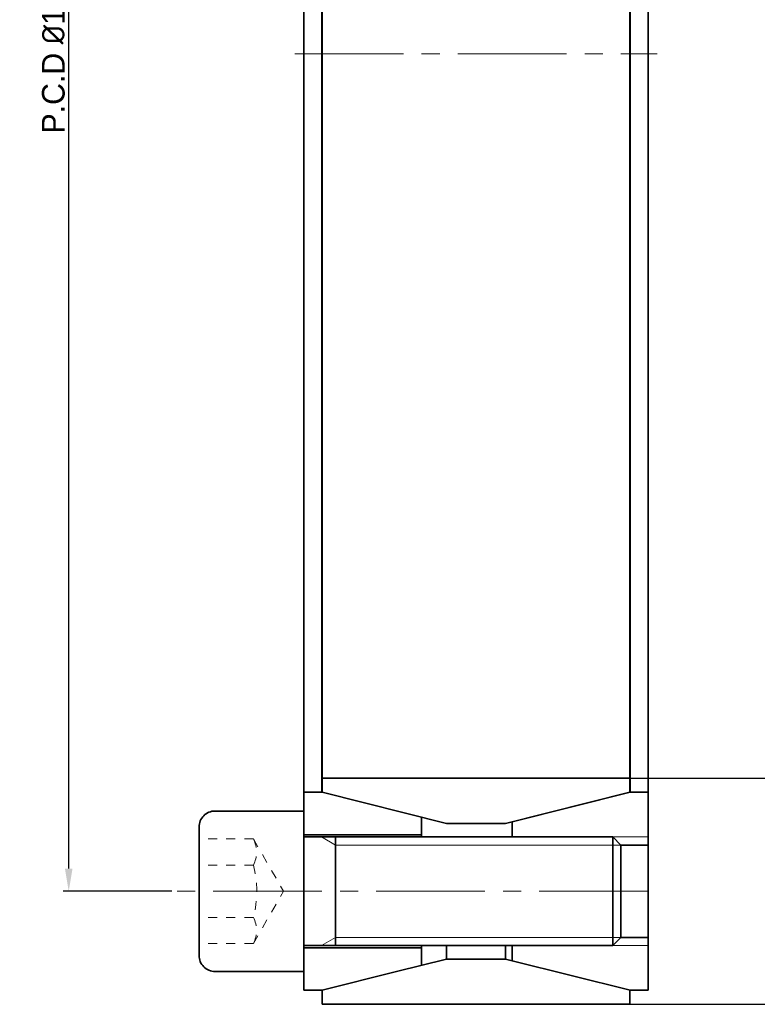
# Model space of a CAD drawing. Header units: millimetres. Extents: x -17227 to 5648, y -387 to 7914.
# Tile 3 of 5: x -9255 to -9173, y 3866 to 3975. Entities that reach past the tile are written whole.
import ezdxf

# ---------------------------------------------------------------- set-up
doc = ezdxf.new("R2010")
doc.units = ezdxf.units.MM
doc.linetypes.add('点画线', pattern=[18, 12, -2, 2, -2])
doc.linetypes.add('虚线', pattern=[2, 1, -1])
doc.layers.get('0').update_dxf_attribs({"linetype": 'CONTINUOUS'})
doc.layers.get('Defpoints').update_dxf_attribs({"linetype": 'CONTINUOUS'})
for name, color, linetype, lineweight in [('中心线层', 1, '点画线', 18), ('粗实线层', 7, 'CONTINUOUS', 35), ('细实线层', 7, 'CONTINUOUS', 18), ('虚线层', 6, '虚线', 18)]:
    doc.layers.add(name, color=color, linetype=linetype, lineweight=lineweight)
doc.dimstyles.new('2.5', dxfattribs={"dimtxt": 2.5, "dimasz": 2.5, "dimexe": 0.6, "dimexo": 0, "dimgap": 0.4, "dimtad": 1, "dimdec": 3, "dimzin": 11, "dimdsep": 46, "dimtxsty": 'Standard', "dimcen": 0, "dimclrd": 5, "dimclre": 5, "dimclrt": 3, "dimadec": 0, "dimazin": 0, "dimtfac": 0.6, "dimtdec": 3, "dimtmove": 0, "dimatfit": 3, "dimfxl": 1.25, "dimtolj": 1, "dimtzin": 11, "dimarcsym": 0})

# ---------------------------------------------------------------- blocks, each defined once
blk = doc.blocks.new('*X1765')
at = {"layer": '中心线层'}
blk.add_line((38, 0), (-14.57, 0), dxfattribs=at)
at = {"layer": '粗实线层'}
for p, q in [((0, 8.865), (-9.797, 8.865)), ((0, -8.865), (0, 8.865)), ((-11.57, 7.092000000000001), (-11.57, -7.092000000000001)), ((34.1, 6), (0, 6)), ((3.5, -6), (3.5, 6)), ((34.1, 6), (34.1, -6)), ((35, 5.1), (34.1, 6)), ((35, 5.1), (35, -5.1)), ((35, -5.1), (34.1, -6)), ((34.1, -6), (0, -6)), ((-9.797, -8.865), (0, -8.865))]:
    blk.add_line(p, q, dxfattribs=at)
for centre, start, end in [((-9.797, 7.092000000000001), 90, 180.0000000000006), ((-9.797, -7.092000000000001), 179.9999999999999, 270)]:
    blk.add_arc(centre, 1.773, start, end, dxfattribs=at)
at = {"layer": '细实线层'}
for p, q in [((3.5, 5.1), (1.94115427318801, 6)), ((35, 5.1), (3.5, 5.1)), ((3.5, -5.1), (1.94115427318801, -6)), ((35, -5.1), (3.5, -5.1))]:
    blk.add_line(p, q, dxfattribs=at)
at = {"layer": '虚线层'}
for p, q in [((-5.57, 5.773502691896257), (-11.57, 5.773502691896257)), ((-5.57, 5.773502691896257), (-2.236666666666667, 0)), ((-5.57, 2.886751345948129), (-11.57, 2.886751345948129)), ((-5.57, -5.773502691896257), (-2.236666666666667, 0)), ((-5.57, -2.886751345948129), (-11.57, -2.886751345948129)), ((-5.57, -5.773502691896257), (-11.57, -5.773502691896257))]:
    blk.add_line(p, q, dxfattribs=at)
for centre, radius, start, end in [((-8.45675134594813, 4.330127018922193), 3.227486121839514, 333.4349488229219, 26.56505117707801), ((-16.53687836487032, 0), 11.34044771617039, 345.252866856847, 14.74713314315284), ((-8.45675134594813, -4.330127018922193), 3.227486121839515, 333.434948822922, 26.56505117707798)]:
    blk.add_arc(centre, radius, start, end, dxfattribs=at)
blk = doc.blocks.new('*D1769')
at = {"color": 5, "lineweight": -2, "ltscale": 5}
for p, q in [((-9237.785557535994, 4063.448651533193), (-9249.777950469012, 4063.448651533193)), ((-9249.177950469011, 3880.948649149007), (-9249.177950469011, 4060.948651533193)), ((-9237.785557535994, 3878.448649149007), (-9249.777950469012, 3878.448649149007))]:
    blk.add_line(p, q, dxfattribs=at)
at = {"color": 5}
for points in [[(-9248.761283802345, 4060.948651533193), (-9249.594617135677, 4060.948651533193), (-9249.177950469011, 4063.448651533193)], [(-9249.594617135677, 3880.948649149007), (-9248.761283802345, 3880.948649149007), (-9249.177950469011, 3878.448649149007)]]:
    blk.add_solid(points, dxfattribs=at)
at = {"layer": 'Defpoints', "color": 0}
for p in [(-9249.177950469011, 4063.448651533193), (-9237.785557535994, 4063.448651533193), (-9237.785557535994, 3878.448649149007)]:
    blk.add_point(p, dxfattribs=at)
at = {"color": 3, "ltscale": 5, "insert": (-9250.862903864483, 3970.9486503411), "char_height": 2.5, "attachment_point": 5, "rotation": 90}
blk.add_mtext('\\A1;\\A1;P.C.D {\\fISOCPEUR|b0|i0|c0|p22;%%C}185', dxfattribs=at)
blk = doc.blocks.new('*D1770')
at = {"color": 5, "lineweight": -2, "ltscale": 5}
for p, q in [((-9187.209660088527, 4050.948648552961), (-9164.435692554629, 4050.948648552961)), ((-9165.03569255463, 4048.448648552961), (-9165.03569255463, 3893.44865212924)), ((-9187.209660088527, 3890.94865212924), (-9164.435692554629, 3890.94865212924))]:
    blk.add_line(p, q, dxfattribs=at)
at = {"color": 5}
for points in [[(-9164.619025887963, 4048.448648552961), (-9165.452359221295, 4048.448648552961), (-9165.03569255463, 4050.948648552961)], [(-9165.452359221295, 3893.44865212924), (-9164.619025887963, 3893.44865212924), (-9165.03569255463, 3890.94865212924)]]:
    blk.add_solid(points, dxfattribs=at)
at = {"layer": 'Defpoints', "color": 0}
for p in [(-9187.209660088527, 4050.948648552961), (-9187.209660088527, 3890.94865212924), (-9165.03569255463, 3890.94865212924)]:
    blk.add_point(p, dxfattribs=at)
at = {"color": 3, "ltscale": 5, "insert": (-9166.720645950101, 3970.9486503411), "char_height": 2.5, "attachment_point": 5, "rotation": 90}
blk.add_mtext('\\A1;\\A1;{\\fISOCPEUR|b0|i0|c0|p22;%%C}160', dxfattribs=at)
blk = doc.blocks.new('*D1772')
at = {"color": 5, "lineweight": -2, "ltscale": 5}
for p, q in [((-9187.209660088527, 4075.937933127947), (-9142.252437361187, 4075.937933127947)), ((-9142.852437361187, 3868.459367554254), (-9142.852437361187, 4073.437933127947)), ((-9187.209660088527, 3865.959367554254), (-9142.252437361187, 3865.959367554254))]:
    blk.add_line(p, q, dxfattribs=at)
at = {"color": 5}
for points in [[(-9142.435770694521, 4073.437933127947), (-9143.269104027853, 4073.437933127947), (-9142.852437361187, 4075.937933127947)], [(-9143.269104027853, 3868.459367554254), (-9142.435770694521, 3868.459367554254), (-9142.852437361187, 3865.959367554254)]]:
    blk.add_solid(points, dxfattribs=at)
at = {"layer": 'Defpoints', "color": 0}
for p in [(-9187.209660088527, 4075.937933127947), (-9142.852437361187, 4075.937933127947), (-9187.209660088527, 3865.959367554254)]:
    blk.add_point(p, dxfattribs=at)
at = {"color": 3, "ltscale": 5, "insert": (-9144.537390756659, 3970.9486503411), "char_height": 2.5, "attachment_point": 5, "rotation": 90}
blk.add_mtext('\\A1;\\A1;{\\fISOCPEUR|b0|i0|c0|p22;%%C}210', dxfattribs=at)

msp = doc.modelspace()

# ---------------------------------------------------------------- linework, layer by layer
at = {"layer": '中心线层'}
msp.add_line((-9224.209659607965, 3970.9486503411), (-9184.209660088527, 3970.9486503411), dxfattribs=at)
at = {"layer": '粗实线层'}
for p, q in [((-9223.215557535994, 3889.378650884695), (-9223.215557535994, 4052.518649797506)), ((-9221.21555767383, 3889.378650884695), (-9221.21555767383, 4052.518649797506)), ((-9187.202688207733, 4052.518649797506), (-9187.202688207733, 3889.378650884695)), ((-9185.202689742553, 4052.518649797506), (-9185.202689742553, 3889.378650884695)), ((-9221.209659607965, 3890.94865212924), (-9221.209659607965, 4050.948648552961)), ((-9187.209660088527, 3890.94865212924), (-9187.209660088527, 4050.948648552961)), ((-9187.209660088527, 3890.94865212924), (-9221.209659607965, 3890.94865212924)), ((-9221.209659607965, 3890.94865212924), (-9221.209659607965, 3889.376907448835)), ((-9187.209660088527, 3889.376907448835), (-9187.209660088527, 3890.94865212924)), ((-9223.215557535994, 3889.378650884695), (-9223.215557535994, 3884.698650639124)), ((-9221.21555767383, 3889.378650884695), (-9223.215557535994, 3889.378650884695)), ((-9221.209659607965, 3889.376907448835), (-9207.45965968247, 3885.948649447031)), ((-9200.959659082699, 3885.948649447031), (-9187.209660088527, 3889.376907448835)), ((-9187.202688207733, 3889.378650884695), (-9200.202688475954, 3886.133647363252)), ((-9185.202689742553, 3889.378650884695), (-9187.202688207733, 3889.378650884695)), ((-9185.202689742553, 3883.548653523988), (-9185.202689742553, 3889.378650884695)), ((-9223.215557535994, 3884.448646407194), (-9223.215557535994, 3887.448652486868)), ((-9210.215557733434, 3886.635771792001), (-9210.215557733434, 3886.133647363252)), ((-9210.215557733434, 3884.698650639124), (-9210.215557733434, 3886.133647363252)), ((-9207.45965968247, 3885.948649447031), (-9200.959659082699, 3885.948649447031)), ((-9200.202688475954, 3886.133647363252), (-9200.202688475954, 3886.137387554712)), ((-9200.202688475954, 3886.133647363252), (-9200.202688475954, 3884.473650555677)), ((-9210.215557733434, 3884.698650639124), (-9223.215557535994, 3884.698650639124)), ((-9223.215557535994, 3884.698650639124), (-9223.215557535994, 3872.198647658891)), ((-9210.215557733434, 3884.698650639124), (-9210.215557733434, 3884.448646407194)), ((-9199.277688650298, 3883.548653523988), (-9200.202688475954, 3884.473650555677)), ((-9200.202688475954, 3884.448646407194), (-9200.202688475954, 3884.473650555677)), ((-9185.202689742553, 3883.548653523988), (-9199.277688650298, 3883.548653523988)), ((-9185.202689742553, 3873.348652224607), (-9185.202689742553, 3883.548653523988)), ((-9200.202688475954, 3872.423647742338), (-9199.277688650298, 3873.348652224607)), ((-9199.277688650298, 3873.348652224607), (-9185.202689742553, 3873.348652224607)), ((-9185.202689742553, 3867.51864741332), (-9185.202689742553, 3873.348652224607)), ((-9223.215557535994, 3869.448653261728), (-9223.215557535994, 3872.448651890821)), ((-9223.215557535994, 3872.198647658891), (-9210.215557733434, 3872.198647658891)), ((-9223.215557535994, 3872.198647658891), (-9223.215557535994, 3867.51864741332)), ((-9210.215557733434, 3872.448651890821), (-9210.215557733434, 3872.198647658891)), ((-9210.215557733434, 3870.272701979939), (-9210.215557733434, 3872.198647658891)), ((-9207.45965968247, 3872.448651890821), (-9207.45965968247, 3870.959899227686)), ((-9200.959659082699, 3872.448651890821), (-9200.959659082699, 3870.959899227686)), ((-9200.202688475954, 3872.423647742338), (-9200.202688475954, 3872.448651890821)), ((-9200.202688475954, 3872.423647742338), (-9200.202688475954, 3870.763650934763)), ((-9207.45965968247, 3870.959899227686), (-9200.959659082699, 3870.959899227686)), ((-9200.959659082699, 3870.959899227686), (-9200.202688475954, 3870.771146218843)), ((-9200.202688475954, 3870.763650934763), (-9187.202688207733, 3867.51864741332)), ((-9223.215557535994, 3867.51864741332), (-9221.21555767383, 3867.51864741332)), ((-9221.209659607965, 3865.959367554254), (-9221.209659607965, 3867.52039084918)), ((-9187.209660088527, 3867.52039084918), (-9187.209660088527, 3865.959367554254)), ((-9187.202688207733, 3867.51864741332), (-9185.202689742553, 3867.51864741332)), ((-9187.209660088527, 3865.959367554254), (-9221.209659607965, 3865.959367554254))]:
    msp.add_line(p, q, dxfattribs=at)
msp.add_lwpolyline([(-9221.209659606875, 3867.531271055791), (-9212.992816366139, 3869.580178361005), (-9207.45965968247, 3870.959899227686)], dxfattribs=at)

# ---------------------------------------------------------------- dimensions: what is measured, and where the dimension line sits
at = {"ltscale": 5}
for base, p1, p2, text, override, picture, middle in [((-9142.852437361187, 4075.937933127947), (-9187.209660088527, 3865.959367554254), (-9187.209660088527, 4075.937933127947), '\\A1;{\\fISOCPEUR|b0|i0|c0|p22;%%C}<>', {"dimdec": 0, "dimtxsty": 'Standard'}, '*D1772', (-9144.537390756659, 3970.9486503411)), ((-9249.177950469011, 4063.448651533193), (-9237.785557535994, 3878.448649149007), (-9237.785557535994, 4063.448651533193), '\\A1;P.C.D {\\fISOCPEUR|b0|i0|c0|p22;%%C}<>', {"dimtxsty": 'Standard'}, '*D1769', (-9250.862903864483, 3970.9486503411)), ((-9165.03569255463, 3890.94865212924), (-9187.209660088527, 4050.948648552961), (-9187.209660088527, 3890.94865212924), '\\A1;{\\fISOCPEUR|b0|i0|c0|p22;%%C}<>', {"dimtxsty": 'Standard'}, '*D1770', (-9166.720645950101, 3970.9486503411))]:
    dim = msp.add_linear_dim(base=base, p1=p1, p2=p2, angle=90, text=text, dimstyle='2.5', override=override, dxfattribs=at)
    dim.commit()
    dim.dimension.update_dxf_attribs({"geometry": picture, "text_midpoint": middle})

# ---------------------------------------------------------------- next in the draw order: wipeouts: each hides what was drawn before it
msp.add_wipeout([(-9188.215557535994, 3878.4486491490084), (-9188.215557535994, 3877.2734991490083), (-9188.215557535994, 3877.2734991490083), (-9188.215557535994, 3873.3486491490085), (-9188.215557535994, 3873.3486491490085), (-9189.115557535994, 3872.4486491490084), (-9189.115557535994, 3872.4486491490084), (-9219.715557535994, 3872.4486491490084), (-9219.715557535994, 3872.4486491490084), (-9221.274403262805, 3872.4486491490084), (-9221.274403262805, 3872.4486491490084), (-9223.215557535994, 3872.4486491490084), (-9223.215557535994, 3872.4486491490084), (-9223.215557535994, 3869.583649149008), (-9223.215557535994, 3869.583649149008), (-9233.012557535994, 3869.583649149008), (-9234.785557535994, 3871.3566491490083), (-9234.783127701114, 3871.2638574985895), (-9234.775844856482, 3871.1713201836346), (-9234.76372896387, 3871.079290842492), (-9234.746813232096, 3870.9880217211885), (-9234.725144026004, 3870.8977629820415), (-9234.698780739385, 3870.8087620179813), (-9234.667795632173, 3870.7212627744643), (-9234.632273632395, 3870.6355050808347), (-9234.59231210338, 3870.55172399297), (-9234.548020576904, 3870.470149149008), (-9234.49952045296, 3870.3910041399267), (-9234.446944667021, 3870.314505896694), (-9234.390437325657, 3870.240864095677), (-9234.330153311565, 3870.170280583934), (-9234.266257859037, 3870.1029488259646), (-9234.198926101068, 3870.0390533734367), (-9234.128342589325, 3869.9787693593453), (-9234.054700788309, 3869.9222620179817), (-9233.978202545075, 3869.869686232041), (-9233.899057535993, 3869.8211861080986), (-9233.817482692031, 3869.7768945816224), (-9233.733701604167, 3869.736933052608), (-9233.647943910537, 3869.701411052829), (-9233.56044466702, 3869.670425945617), (-9233.47144370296, 3869.644062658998), (-9233.381184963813, 3869.622393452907), (-9233.28991584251, 3869.605477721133), (-9233.197886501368, 3869.5933618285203), (-9233.105349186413, 3869.5860789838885), (-9233.012557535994, 3869.583649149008), (-9234.785557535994, 3871.3566491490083), (-9234.785557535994, 3872.675146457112), (-9234.785557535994, 3872.675146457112), (-9234.785557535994, 3875.56189780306), (-9234.785557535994, 3875.56189780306), (-9234.785557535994, 3877.2734991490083), (-9234.785557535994, 3877.2734991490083), (-9234.785557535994, 3878.4486491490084), (-9234.785557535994, 3878.4486491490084), (-9234.785557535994, 3881.3354004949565), (-9234.785557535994, 3881.3354004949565), (-9234.785557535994, 3884.2221518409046), (-9234.785557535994, 3884.2221518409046), (-9234.785557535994, 3885.5406491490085), (-9233.012557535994, 3887.313649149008), (-9233.105349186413, 3887.3112193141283), (-9233.197886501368, 3887.3039364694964), (-9233.28991584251, 3887.2918205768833), (-9233.381184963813, 3887.274904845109), (-9233.47144370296, 3887.253235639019), (-9233.56044466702, 3887.2268723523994), (-9233.647943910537, 3887.195887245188), (-9233.733701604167, 3887.1603652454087), (-9233.817482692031, 3887.1204037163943), (-9233.899057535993, 3887.076112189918), (-9233.978202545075, 3887.0276120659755), (-9234.054700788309, 3886.975036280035), (-9234.128342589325, 3886.9185289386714), (-9234.198926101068, 3886.8582449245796), (-9234.266257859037, 3886.794349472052), (-9234.330153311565, 3886.7270177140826), (-9234.390437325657, 3886.65643420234), (-9234.446944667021, 3886.582792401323), (-9234.49952045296, 3886.50629415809), (-9234.548020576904, 3886.427149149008), (-9234.59231210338, 3886.3455743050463), (-9234.632273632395, 3886.2617932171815), (-9234.667795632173, 3886.176035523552), (-9234.698780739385, 3886.088536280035), (-9234.725144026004, 3885.999535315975), (-9234.746813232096, 3885.9092765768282), (-9234.76372896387, 3885.818007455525), (-9234.775844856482, 3885.7259781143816), (-9234.783127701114, 3885.633440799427), (-9234.785557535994, 3885.5406491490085), (-9233.012557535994, 3887.313649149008), (-9223.215557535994, 3887.313649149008), (-9223.215557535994, 3887.313649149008), (-9223.215557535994, 3884.4486491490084), (-9223.215557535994, 3884.4486491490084), (-9221.274403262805, 3884.4486491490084), (-9221.274403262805, 3884.4486491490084), (-9219.715557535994, 3884.4486491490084), (-9219.715557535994, 3884.4486491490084), (-9189.115557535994, 3884.4486491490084), (-9189.115557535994, 3884.4486491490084), (-9188.215557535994, 3883.5486491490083), (-9188.215557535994, 3883.5486491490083)]).dxf.layer = '粗实线层'

# ---------------------------------------------------------------- next in the draw order: linework, layer by layer
at = {"layer": '细实线层'}
for p, q in [((-9189.115557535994, 3884.448649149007), (-9185.202689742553, 3884.448649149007)), ((-9189.115557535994, 3872.448649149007), (-9185.202689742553, 3872.448649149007))]:
    msp.add_line(p, q, dxfattribs=at)

# ---------------------------------------------------------------- next in the draw order: block references
at = {"layer": '粗实线层', "xscale": -1, "rotation": 180}
msp.add_blockref('*X1765', (-9223.215557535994, 3878.448649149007), dxfattribs=at)

doc.saveas('drawing.dxf')
